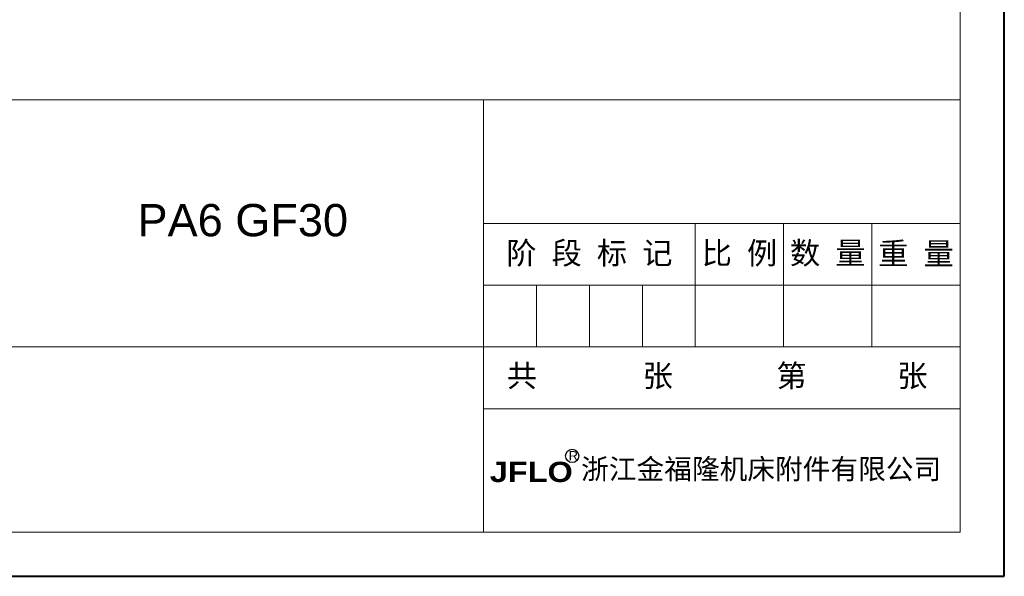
# Model space of a CAD drawing. Header units: millimetres. Extents: x 8853 to 11418, y 45 to 1005.
# Tile 38 of 256: x 9747 to 10071, y 45 to 228. Entities that reach past the tile are written whole.
import ezdxf

# ---------------------------------------------------------------- set-up
doc = ezdxf.new("R2010")
doc.units = ezdxf.units.MM
doc.linetypes.add('CENTER2', pattern=[28.575, 19.05, -3.175, 3.175, -3.175])
doc.layers.add('标注', color=1, linetype='Continuous', lineweight=13)
doc.layers.add('标注线', color=7, linetype='Continuous', lineweight=15)
doc.styles.add('样式 6', font='仿宋_GB2312_0.TTF')

msp = doc.modelspace()

# ---------------------------------------------------------------- linework, layer by layer
at = {"color": 7, "lineweight": 40}
for p, q in [((10070.589, 44.723), (10070.589, 905.568)), ((8853.232, 44.723), (10070.589, 44.723))]:
    msp.add_line(p, q, dxfattribs=at)
at = {"color": 7, "lineweight": 13}
for p, q in [((10056.096, 59.215), (10056.096, 891.076)), ((9406.796, 201.24), (10056.096, 201.24)), ((9534.372, 59.215), (10056.096, 59.215))]:
    msp.add_line(p, q, dxfattribs=at)
at = {"color": 7, "lineweight": 15}
for p, q in [((9899.579, 59.215), (9899.579, 201.24)), ((9899.579, 160.662), (10056.096, 160.662)), ((9969.142, 120.083), (9969.142, 160.662)), ((9998.127, 120.083), (9998.127, 160.662)), ((10027.111, 120.083), (10027.111, 160.662)), ((9899.579, 140.372), (10056.096, 140.372)), ((9916.97, 120.083), (9916.97, 140.372)), ((9934.361, 120.083), (9934.361, 140.372)), ((9951.751, 120.083), (9951.751, 140.372)), ((9534.372, 120.083), (9879.29, 120.083)), ((9879.29, 120.083), (10056.096, 120.083)), ((9899.579, 99.794), (10056.096, 99.794))]:
    msp.add_line(p, q, dxfattribs=at)
at = {"layer": '标注', "color": 7, "lineweight": 30}
msp.add_circle((9928.709, 84.275), 2.181, dxfattribs=at)

# ---------------------------------------------------------------- texts
at = {"insert": (9785.994, 167.048), "char_height": 10.60115, "attachment_point": 1, "style": '样式 6'}
msp.add_mtext('{\\fArial|b0|i0|c0|p32;PA6 GF30\\f楷体_GB2312|b0|i0|c134|p49;  }', dxfattribs=at)
at = {"color": 7, "linetype": 'CENTER2', "lineweight": 18, "char_height": 7.27681, "width": 78.61079, "attachment_point": 1, "style": '样式 6'}
for s, insert in [('{\\fSimSun|b0|i0|c134|p2;  共       张}', (9897.365, 114.28)), ('{\\fSimSun|b0|i0|c134|p2;  第      张}', (9985.898, 114.28))]:
    msp.add_mtext(s, dxfattribs=dict(at, insert=insert))
at = {"layer": '标注', "color": 7, "lineweight": 9, "attachment_point": 1, "style": '样式 6'}
for s, insert, char_height, width in [('{\\fArial|b0|i0|c0|p32;R}', (9927.593, 85.847), 2.98742, 2.13173), ('{\\fSimHei|b0|i0|c134|p2;浙江金福隆机床附件有限公司}', (9931.648, 83.31), 6.66836, 125.61541), ('{\\fArial Black|b0|i0|c0|p34;JFLO}', (9901.657, 82.363), 6.66836, 65.48436)]:
    msp.add_mtext(s, dxfattribs=dict(at, insert=insert, char_height=char_height, width=width))
at = {"layer": '标注线', "color": 7, "lineweight": 18, "char_height": 7.2768, "attachment_point": 5, "style": '样式 6'}
for s, insert, width in [('阶 段 标 记', (9934.361, 150.517), 69.56322), ('比 例', (9983.634, 150.517), 28.98468), ('数 量', (10012.619, 150.517), 28.98468), ('重 量', (10041.604, 150.517), 28.98468)]:
    msp.add_mtext(s, dxfattribs=dict(at, insert=insert, width=width))

doc.saveas('drawing.dxf')
